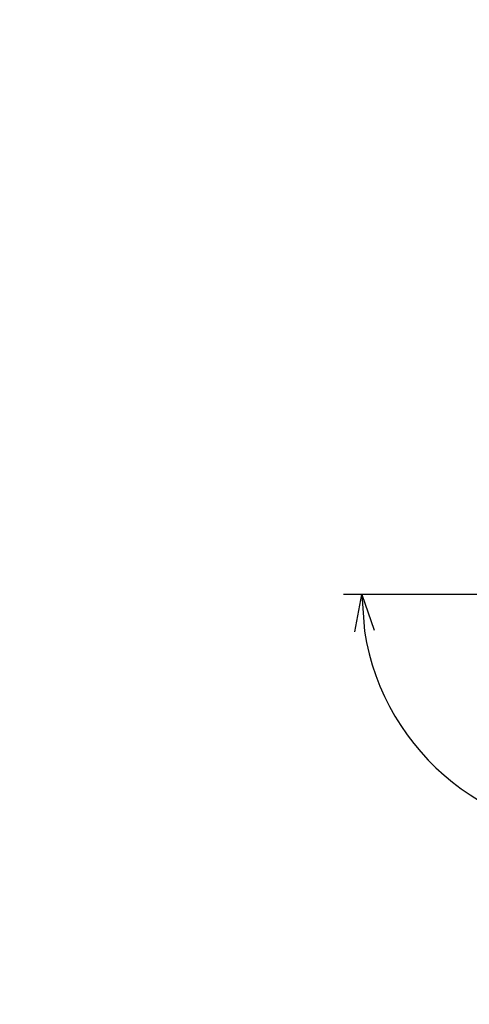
# Model space of a CAD drawing. Extents: x -335 to 1339, y 761 to 1310.
# Tile 14 of 256: x -42 to -23, y 1171 to 1211. Entities that reach past the tile are written whole.
import ezdxf
from ezdxf import colors
from ezdxf.entities.mleader import LeaderData, LeaderLine
from ezdxf.enums import TextEntityAlignment as Align
from ezdxf.math import Vec2, Vec3

# ---------------------------------------------------------------- set-up
doc = ezdxf.new("R2010")
doc.units = 0
doc.header["$MEASUREMENT"] = 0
for name, color, linetype, lineweight in [('B_ANNO_DIM', 7, 'Continuous', 18), ('B_ANNO_TEXT', 7, 'Continuous', 18), ('B_REBAR', 5, 'Continuous', 25)]:
    doc.layers.add(name, color=color, linetype=linetype, lineweight=lineweight)
doc.styles.add('Annotative', font='calibri.ttf', dxfattribs={"height": 0.0625})
doc.styles.get("Standard").update_dxf_attribs({"font": 'calibri.ttf'})
doc.dimstyles.new('Annotative', dxfattribs={"dimscale": 0, "dimtxt": 0.0625, "dimasz": 0.0625, "dimexe": 0.03125, "dimexo": 0.03125, "dimgap": 0.03125, "dimtad": 1, "dimdec": 3, "dimzin": 3, "dimdsep": 46, "dimlunit": 4, "dimtxsty": 'Standard', "dimblk": 'OPEN30', "dimcen": 0.03125, "dimaunit": 1, "dimadec": 0, "dimazin": 3, "dimtfac": 0.75, "dimtdec": 3, "dimtofl": 0, "dimtmove": 0, "dimatfit": 3, "dimldrblk": 'OPEN30', "dimfxl": 1, "dimtfill": 1, "dimfrac": 1, "dimtolj": 1, "dimtzin": 0, "dimarcsym": 0})

# ---------------------------------------------------------------- blocks, each defined once
blk = doc.blocks.new('_Open30')
at = {"color": 0, "linetype": 'ByBlock', "lineweight": -2}
for p, q in [((-1, 0.268), (0, 0)), ((0, 0), (-1, -0.268)), ((0, 0), (-1, 0))]:
    blk.add_line(p, q, dxfattribs=at)
blk = doc.blocks.new('*D26')
at = {"layer": 'B_ANNO_DIM', "color": 0, "lineweight": -2, "transparency": 16777216}
for p, q in [((7.534, -14.001), (13.868, -13.011)), ((-0.75, -14.644), (-7.161, -14.644))]:
    blk.add_line(p, q, dxfattribs=at)
blk.add_arc((3.417, -14.644), 9.828, 188.7533, 0.1274, dxfattribs=at)
at = {"layer": 'Defpoints', "color": 0, "transparency": 16777216}
for p in [(6.793, -14.117), (0, -14.644), (3.417, -14.644), (-1.051, -23.398)]:
    blk.add_point(p, dxfattribs=at)
at = {"layer": 'B_ANNO_DIM', "color": 0, "lineweight": -2, "transparency": 16777216, "xscale": 1.5, "yscale": 1.5, "zscale": 1.5}
for p, rotation in [((13.127, -13.127), 94.504008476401), ((-6.411, -14.644), 94.37665075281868)]:
    blk.add_blockref('_Open30', p, dxfattribs=dict(at, rotation=rotation))
at = {"layer": 'B_ANNO_DIM', "color": 0, "transparency": 16777216, "insert": (4.06, -22.929), "char_height": 1.5, "attachment_point": 5, "rotation": 4.4403}
blk.add_mtext('\\A1;189°', dxfattribs=at)
blk = doc.blocks.new('R502')
at = {"layer": 'B_ANNO_DIM'}
dim = blk.add_angular_dim_3p(base=(-1.0511, -23.3981), center=(3.4168, -14.6444), p1=(0, -14.6444), p2=(6.7927, -14.117), dimstyle='Annotative', override={"dimtfill": 0}, dxfattribs=at)
dim.commit()
dim.dimension.update_dxf_attribs({"geometry": '*D26', "text_midpoint": (4.0602, -22.929)})
blk = doc.blocks.new('INS_SS32_BASE')
at = {"layer": 'B_ANNO_TEXT', "lineweight": 30}
for tag, p in [('SUB1', (311.281, 226.103)), ('SUB2', (319.281, 226.103))]:
    blk.add_attdef(tag, text='', height=1.5, dxfattribs=at).set_placement(p, align=Align.MIDDLE_CENTER)
at = {"layer": 'B_ANNO_TEXT', "style": 'Annotative'}
for tag, p in [('CORNER1', (97.357, 101.834)), ('CORNER2', (98.569, 3.306))]:
    blk.add_attdef(tag, text='', height=1.5, dxfattribs=at).set_placement(p, align=Align.BOTTOM_RIGHT)
at = {"layer": 'B_ANNO_DIM'}
ml = blk.add_multileader_mtext('Standard', dxfattribs=at)
ml.set_content('\\A1;OPTIONAL CONSTRUCTION JOINTS IN THE PARAPETS MAY BE USED. RUN BAR REINF. THRU THE JOINT. LAP LONGIT. BARS A MIN. OF 1\'-9". MIN. JOINT SPACING OF 80\'-0". DEFINE CONST. JOINT WITH A {\\H0.7x;\\S3#4;}" - \'V\' GROOVE.', color=256)
ml.set_leader_properties()
ml.set_arrow_properties(name='OPEN30')
ml.build(insert=Vec2(0, 0))
ml.multileader.update_dxf_attribs({"dogleg_length": 0.0625, "arrow_head_size": 1.5, "scale": 24})
ctx = ml.context
ctx.base_point, ctx.scale, ctx.char_height, ctx.arrow_head_size, ctx.landing_gap_size, ctx.plane_origin = Vec3(230.36, 166.581, 0.842), 24, 1.5, 1.5, 0.75, Vec3(227.98, 144.17, 0.842)
notes = []
notes.append((ctx, [(0, (1, 1, 0), (228.86, 166.581, 0.842), (1, 0), 1.5, [(0, [(227.98, 144.17, 0.842)], 0, [])])]))
ctx.mtext.insert, ctx.mtext.width, ctx.mtext.flow_direction = Vec3(231.11, 167.342, 0.842), 46.45377, 5
ml = blk.add_multileader_mtext('Standard', dxfattribs=at)
ml.set_content('EDGE OF DECK', color=256)
ml.set_leader_properties()
ml.set_arrow_properties(name='OPEN30')
ml.build(insert=Vec2(0, 0))
ml.multileader.update_dxf_attribs({"dogleg_length": 0.0625, "arrow_head_size": 1.5, "scale": 24})
ctx = ml.context
ctx.base_point, ctx.scale, ctx.char_height, ctx.arrow_head_size, ctx.landing_gap_size, ctx.plane_origin = Vec3(215.269, 151.316, 0.842), 24, 1.5, 1.5, 0.75, Vec3(210.917, 142.532, 0.842)
notes.append((ctx, [(0, (1, 1, 0), (213.769, 151.316, 0.842), (1, 0), 1.5, [(0, [(210.917, 142.532, 0.842)], 0, [])])]))
ctx.mtext.insert, ctx.mtext.width, ctx.mtext.flow_direction = Vec3(216.019, 152.075, 0.842), 8.42502, 5
for ctx, leaders in notes:
    for number, flags, end, landing, length, lines in leaders:
        leader = LeaderData()
        leader.index, (leader.has_last_leader_line, leader.has_dogleg_vector, leader.attachment_direction) = number, flags
        leader.last_leader_point, leader.dogleg_vector, leader.dogleg_length = Vec3(end), Vec3(landing), length
        for number, points, colour, breaks in lines:
            line = LeaderLine()
            line.index, line.vertices, line.color, line.breaks = number, Vec3.list(points), colors.encode_raw_color(colour), breaks
            leader.lines.append(line)
        ctx.leaders.append(leader)
at = {"layer": 'B_REBAR'}
blk.add_blockref('R502', (313.897, 143.773), dxfattribs=at)

msp = doc.modelspace()

# ---------------------------------------------------------------- block references
msp.add_blockref('INS_SS32_BASE', (-335.059, 1058.301))

doc.saveas('drawing.dxf')
